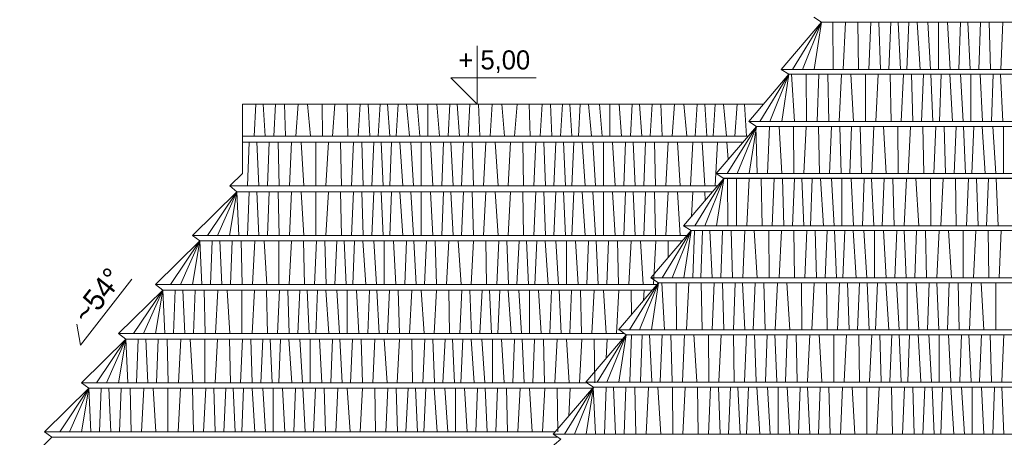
# Model space of a CAD drawing. Header units: centimetres. Extents: x 148485 to 162129, y -6573 to -2118.
# Tile 95 of 167: x 152108 to 152573, y -5880 to -5683. Entities that reach past the tile are written whole.
import ezdxf
from ezdxf.enums import TextEntityAlignment as Align

# ---------------------------------------------------------------- set-up
doc = ezdxf.new("R2010")
doc.units = ezdxf.units.CM
doc.header["$LTSCALE"] = 0.1
for name, color, linetype, lineweight in [('A_Opisy', 7, 'Continuous', 18), ('ELEWACJE - dach podziały', 34, 'Continuous', 15), ('ELEWACJE - hacz dachówki', 251, 'Continuous', 9)]:
    doc.layers.add(name, color=color, linetype=linetype, lineweight=lineweight)
doc.layers.add('A_wymiary_zewn', color=4, linetype='Continuous')
doc.layers.add('ozn_graficzne_PROKON', color=5, linetype='Continuous')
doc.styles.add('CG', font='FL Pismo Techniczne.ttf')
doc.styles.add('TECH', font='flptechn.ttf')

msp = doc.modelspace()

# ---------------------------------------------------------------- linework, layer by layer
at = {"layer": 'A_Opisy'}
msp.add_lwpolyline([(152324.004, -5695.02), (152324.004, -5722.52), (152311.504, -5710.02), (152351.78, -5710.02)], dxfattribs=at)
at = {"layer": 'A_wymiary_zewn'}
msp.add_lwpolyline([(152834.683, -5757.603), (152440.364, -5757.603)], dxfattribs=at)
at = {"layer": 'ELEWACJE - dach podziały'}
for points in [[(152482.844, -5681.498), (152486.467, -5683.823), (152467.476, -5706.091), (152471.1, -5708.417), (152452.109, -5730.685), (152455.732, -5733.01), (152436.741, -5755.278), (152440.364, -5757.603), (152421.373, -5779.872), (152424.997, -5782.197), (152406.006, -5804.465), (152409.629, -5806.79), (152390.796, -5828.843), (152394.261, -5831.384), (152375.27, -5853.652), (152378.894, -5855.977), (152359.903, -5878.245), (152363.526, -5880.57), (152354.456, -5888.06), (152920.592, -5888.06)], [(152467.476, -5706.091), (152807.572, -5706.091)], [(152459.072, -5722.52), (152213.274, -5722.52), (152213.274, -5755.206), (152207.305, -5761.081), (152210.536, -5763.915), (152189.642, -5784.481), (152193.083, -5787.075), (152172.188, -5807.641), (152175.629, -5810.235), (152154.735, -5830.801), (152158.176, -5833.395), (152137.282, -5853.962), (152140.723, -5856.555), (152119.829, -5877.122), (152123.27, -5879.715), (152102.376, -5900.282), (152105.817, -5902.875), (152085.658, -5922.361), (152392.253, -5922.361)], [(152452.109, -5730.685), (152822.939, -5730.685)], [(152213.274, -5737.681), (152451.748, -5737.681)], [(152436.741, -5755.278), (152838.307, -5755.278)], [(152207.305, -5761.081), (152437.398, -5761.081)], [(152421.373, -5779.872), (152853.675, -5779.872)], [(152189.642, -5784.481), (152423.048, -5784.481)], [(152406.006, -5804.465), (152869.042, -5804.465)], [(152172.188, -5807.641), (152408.902, -5807.641)], [(152390.638, -5829.058), (152884.41, -5829.058)], [(152154.735, -5830.801), (152393.467, -5830.801)], [(152375.27, -5853.652), (152899.777, -5853.652)], [(152137.282, -5853.962), (152375.753, -5853.962)], [(152119.829, -5877.122), (152360.861, -5877.122)], [(152359.903, -5878.245), (152915.145, -5878.245)]]:
    msp.add_lwpolyline(points, dxfattribs=at)
at = {"layer": 'ELEWACJE - hacz dachówki'}
for p, q in [((152491.827, -5683.823), (152491.913, -5706.091)), ((152497.799, -5683.823), (152496.684, -5706.091)), ((152503.583, -5683.823), (152503.95, -5706.091)), ((152508.76, -5706.091), (152509.723, -5683.823)), ((152514.246, -5706.091), (152513.566, -5683.823)), ((152518.278, -5706.091), (152519.242, -5683.823)), ((152523.69, -5706.091), (152522.727, -5683.823)), ((152526.75, -5706.091), (152527.624, -5683.823)), ((152532.969, -5706.091), (152531.586, -5683.823)), ((152537.95, -5706.091), (152536.639, -5683.823)), ((152541.635, -5706.091), (152541.635, -5683.823)), ((152547.113, -5706.091), (152545.948, -5683.823)), ((152551.291, -5706.091), (152552.092, -5683.823)), ((152556.614, -5706.091), (152555.595, -5683.823)), ((152561.492, -5683.823), (152560.665, -5706.091)), ((152565.658, -5683.823), (152566.208, -5706.091)), ((152572.095, -5683.823), (152571.067, -5706.091)), ((152472.366, -5708.417), (152473.711, -5730.685)), ((152479.273, -5708.417), (152479.359, -5730.685)), ((152485.246, -5708.417), (152484.42, -5730.685)), ((152489.413, -5708.417), (152489.963, -5730.685)), ((152495.849, -5708.417), (152494.821, -5730.685)), ((152500.287, -5708.417), (152501.632, -5730.685)), ((152507.194, -5708.417), (152507.28, -5730.685)), ((152513.167, -5708.417), (152512.052, -5730.685)), ((152518.951, -5708.417), (152519.317, -5730.685)), ((152524.127, -5730.685), (152525.09, -5708.417)), ((152529.613, -5730.685), (152528.934, -5708.417)), ((152533.646, -5730.685), (152534.609, -5708.417)), ((152539.058, -5730.685), (152538.095, -5708.417)), ((152542.118, -5730.685), (152542.991, -5708.417)), ((152548.336, -5730.685), (152546.953, -5708.417)), ((152553.317, -5730.685), (152552.007, -5708.417)), ((152557.003, -5730.685), (152557.003, -5708.417)), ((152562.48, -5730.685), (152561.316, -5708.417)), ((152566.659, -5730.685), (152567.46, -5708.417)), ((152571.982, -5730.685), (152570.963, -5708.417)), ((152218.722, -5737.681), (152219.523, -5722.52)), ((152224.045, -5737.681), (152223.026, -5722.52)), ((152228.922, -5722.52), (152228.096, -5737.681)), ((152233.089, -5722.52), (152233.639, -5737.681)), ((152239.525, -5722.52), (152238.498, -5737.681)), ((152243.964, -5722.52), (152245.308, -5737.681)), ((152250.871, -5722.52), (152250.957, -5737.681)), ((152256.843, -5722.52), (152255.728, -5737.681)), ((152262.627, -5722.52), (152262.994, -5737.681)), ((152267.804, -5737.681), (152268.767, -5722.52)), ((152273.29, -5737.681), (152272.61, -5722.52)), ((152277.322, -5737.681), (152278.286, -5722.52)), ((152282.734, -5737.681), (152281.771, -5722.52)), ((152285.794, -5737.681), (152286.668, -5722.52)), ((152292.013, -5737.681), (152290.63, -5722.52)), ((152296.994, -5737.681), (152295.683, -5722.52)), ((152300.679, -5737.681), (152300.679, -5722.52)), ((152306.157, -5737.681), (152304.992, -5722.52)), ((152310.336, -5737.681), (152311.136, -5722.52)), ((152315.658, -5737.681), (152314.639, -5722.52)), ((152320.536, -5722.52), (152319.709, -5737.681)), ((152324.702, -5722.52), (152325.253, -5737.681)), ((152331.139, -5722.52), (152330.111, -5737.681)), ((152335.577, -5722.52), (152336.922, -5737.681)), ((152342.808, -5722.52), (152341.693, -5737.681)), ((152348.592, -5722.52), (152348.959, -5737.681)), ((152353.769, -5737.681), (152354.732, -5722.52)), ((152359.255, -5737.681), (152358.575, -5722.52)), ((152363.287, -5737.681), (152364.251, -5722.52)), ((152368.699, -5737.681), (152367.736, -5722.52)), ((152371.759, -5737.681), (152372.633, -5722.52)), ((152377.978, -5737.681), (152376.595, -5722.52)), ((152382.959, -5737.681), (152381.648, -5722.52)), ((152386.644, -5737.681), (152386.644, -5722.52)), ((152392.122, -5737.681), (152390.957, -5722.52)), ((152396.301, -5737.681), (152397.101, -5722.52)), ((152401.623, -5737.681), (152400.604, -5722.52)), ((152406.501, -5722.52), (152405.674, -5737.681)), ((152410.667, -5722.52), (152411.218, -5737.681)), ((152417.104, -5722.52), (152416.076, -5737.681)), ((152421.542, -5722.52), (152422.887, -5737.681)), ((152426.92, -5737.681), (152427.883, -5722.52)), ((152432.331, -5737.681), (152431.368, -5722.52)), ((152435.391, -5737.681), (152436.265, -5722.52)), ((152441.61, -5737.681), (152440.227, -5722.52)), ((152445.643, -5737.681), (152446.606, -5722.52)), ((152451.054, -5737.681), (152450.092, -5722.52)), ((152455.554, -5733.01), (152456.104, -5755.278)), ((152461.99, -5733.01), (152460.963, -5755.278)), ((152466.429, -5733.01), (152467.773, -5755.278)), ((152473.335, -5733.01), (152473.422, -5755.278)), ((152479.308, -5733.01), (152478.193, -5755.278)), ((152485.092, -5733.01), (152485.459, -5755.278)), ((152490.269, -5755.278), (152491.232, -5733.01)), ((152495.755, -5755.278), (152495.075, -5733.01)), ((152500.614, -5733.01), (152499.787, -5755.278)), ((152504.78, -5733.01), (152505.33, -5755.278)), ((152511.217, -5733.01), (152510.189, -5755.278)), ((152515.655, -5733.01), (152517, -5755.278)), ((152522.562, -5733.01), (152522.648, -5755.278)), ((152528.535, -5733.01), (152527.42, -5755.278)), ((152534.318, -5733.01), (152534.685, -5755.278)), ((152539.495, -5755.278), (152540.458, -5733.01)), ((152544.981, -5755.278), (152544.301, -5733.01)), ((152549.014, -5755.278), (152549.977, -5733.01)), ((152554.425, -5755.278), (152553.463, -5733.01)), ((152557.485, -5755.278), (152558.359, -5733.01)), ((152563.704, -5755.278), (152562.321, -5733.01)), ((152568.685, -5755.278), (152567.374, -5733.01)), ((152572.37, -5755.278), (152572.37, -5733.01)), ((152215.667, -5761.081), (152216.468, -5740.514)), ((152220.99, -5761.081), (152219.971, -5740.514)), ((152225.867, -5740.514), (152225.041, -5761.081)), ((152230.034, -5740.514), (152230.584, -5761.081)), ((152236.471, -5740.514), (152235.443, -5761.081)), ((152240.909, -5740.514), (152242.253, -5761.081)), ((152247.816, -5740.514), (152247.902, -5761.081)), ((152253.788, -5740.514), (152252.673, -5761.081)), ((152259.572, -5740.514), (152259.939, -5761.081)), ((152264.749, -5761.081), (152265.712, -5740.514)), ((152270.235, -5761.081), (152269.555, -5740.514)), ((152274.267, -5761.081), (152275.231, -5740.514)), ((152279.679, -5761.081), (152278.716, -5740.514)), ((152282.739, -5761.081), (152283.613, -5740.514)), ((152288.958, -5761.081), (152287.575, -5740.514)), ((152293.939, -5761.081), (152292.628, -5740.514)), ((152297.624, -5761.081), (152297.624, -5740.514)), ((152303.102, -5761.081), (152301.937, -5740.514)), ((152307.281, -5761.081), (152308.081, -5740.514)), ((152312.603, -5761.081), (152311.584, -5740.514)), ((152317.481, -5740.514), (152316.654, -5761.081)), ((152321.647, -5740.514), (152322.198, -5761.081)), ((152328.084, -5740.514), (152327.056, -5761.081)), ((152332.522, -5740.514), (152333.867, -5761.081)), ((152339.753, -5740.514), (152338.638, -5761.081)), ((152345.537, -5740.514), (152345.904, -5761.081)), ((152350.714, -5761.081), (152351.677, -5740.514)), ((152356.2, -5761.081), (152355.52, -5740.514)), ((152360.233, -5761.081), (152361.196, -5740.514)), ((152365.644, -5761.081), (152364.681, -5740.514)), ((152368.704, -5761.081), (152369.578, -5740.514)), ((152374.923, -5761.081), (152373.54, -5740.514)), ((152379.904, -5761.081), (152378.593, -5740.514)), ((152383.589, -5761.081), (152383.589, -5740.514)), ((152389.067, -5761.081), (152387.902, -5740.514)), ((152393.246, -5761.081), (152394.046, -5740.514)), ((152398.568, -5761.081), (152397.549, -5740.514)), ((152403.446, -5740.514), (152402.62, -5761.081)), ((152407.612, -5740.514), (152408.163, -5761.081)), ((152414.049, -5740.514), (152413.021, -5761.081)), ((152418.487, -5740.514), (152419.832, -5761.081)), ((152425.718, -5740.514), (152424.691, -5761.081)), ((152430.156, -5740.514), (152431.501, -5761.081)), ((152437.387, -5740.514), (152436.36, -5761.081)), ((152441.826, -5740.514), (152442.36, -5748.689)), ((152442.156, -5757.603), (152442.242, -5779.872)), ((152446.316, -5757.603), (152446.402, -5779.872)), ((152452.289, -5757.603), (152451.174, -5779.872)), ((152458.073, -5757.603), (152458.439, -5779.872)), ((152463.249, -5779.872), (152464.212, -5757.603)), ((152468.735, -5779.872), (152468.056, -5757.603)), ((152472.768, -5779.872), (152473.731, -5757.603)), ((152478.18, -5779.872), (152477.217, -5757.603)), ((152481.24, -5779.872), (152482.113, -5757.603)), ((152487.459, -5779.872), (152486.075, -5757.603)), ((152492.439, -5779.872), (152491.129, -5757.603)), ((152496.125, -5779.872), (152496.125, -5757.603)), ((152501.602, -5779.872), (152500.438, -5757.603)), ((152505.781, -5779.872), (152506.582, -5757.603)), ((152511.104, -5779.872), (152510.085, -5757.603)), ((152515.981, -5757.603), (152515.155, -5779.872)), ((152520.148, -5757.603), (152520.698, -5779.872)), ((152526.584, -5757.603), (152525.557, -5779.872)), ((152531.023, -5757.603), (152532.367, -5779.872)), ((152537.929, -5757.603), (152538.016, -5779.872)), ((152543.902, -5757.603), (152542.787, -5779.872)), ((152549.686, -5757.603), (152550.053, -5779.872)), ((152554.863, -5779.872), (152555.826, -5757.603)), ((152560.349, -5779.872), (152559.669, -5757.603)), ((152564.381, -5779.872), (152565.344, -5757.603)), ((152569.793, -5779.872), (152568.83, -5757.603)), ((152211.488, -5784.481), (152210.536, -5763.915)), ((152215.667, -5784.481), (152216.468, -5763.915)), ((152220.99, -5784.481), (152219.971, -5763.915)), ((152225.867, -5763.915), (152225.041, -5784.481)), ((152230.034, -5763.915), (152230.584, -5784.481)), ((152236.471, -5763.915), (152235.443, -5784.481)), ((152240.909, -5763.915), (152242.253, -5784.481)), ((152247.816, -5763.915), (152247.902, -5784.481)), ((152253.788, -5763.915), (152252.673, -5784.481)), ((152259.572, -5763.915), (152259.939, -5784.481)), ((152264.749, -5784.481), (152265.712, -5763.915)), ((152270.235, -5784.481), (152269.555, -5763.915)), ((152274.267, -5784.481), (152275.231, -5763.915)), ((152279.679, -5784.481), (152278.716, -5763.915)), ((152282.739, -5784.481), (152283.613, -5763.915)), ((152288.958, -5784.481), (152287.575, -5763.915)), ((152293.939, -5784.481), (152292.628, -5763.915)), ((152297.624, -5784.481), (152297.624, -5763.915)), ((152303.102, -5784.481), (152301.937, -5763.915)), ((152307.281, -5784.481), (152308.081, -5763.915)), ((152312.603, -5784.481), (152311.584, -5763.915)), ((152317.481, -5763.915), (152316.654, -5784.481)), ((152321.647, -5763.915), (152322.198, -5784.481)), ((152328.084, -5763.915), (152327.056, -5784.481)), ((152332.522, -5763.915), (152333.867, -5784.481)), ((152339.753, -5763.915), (152338.638, -5784.481)), ((152345.537, -5763.915), (152345.904, -5784.481)), ((152350.714, -5784.481), (152351.677, -5763.915)), ((152356.2, -5784.481), (152355.52, -5763.915)), ((152360.233, -5784.481), (152361.196, -5763.915)), ((152365.644, -5784.481), (152364.681, -5763.915)), ((152368.704, -5784.481), (152369.578, -5763.915)), ((152374.923, -5784.481), (152373.54, -5763.915)), ((152379.904, -5784.481), (152378.593, -5763.915)), ((152383.589, -5784.481), (152383.589, -5763.915)), ((152389.067, -5784.481), (152387.902, -5763.915)), ((152393.246, -5784.481), (152394.046, -5763.915)), ((152398.568, -5784.481), (152397.549, -5763.915)), ((152403.446, -5763.915), (152402.62, -5784.481)), ((152407.612, -5763.915), (152408.163, -5784.481)), ((152414.049, -5763.915), (152413.021, -5784.481)), ((152418.487, -5763.915), (152419.832, -5784.481)), ((152425.718, -5763.915), (152425.09, -5775.514)), ((152431.502, -5763.915), (152431.574, -5767.911)), ((152424.736, -5782.03), (152424.604, -5784.481)), ((152425.82, -5804.465), (152426.62, -5782.197)), ((152429.535, -5804.465), (152430.336, -5782.197)), ((152434.858, -5804.465), (152433.839, -5782.197)), ((152439.736, -5782.197), (152438.909, -5804.465)), ((152443.902, -5782.197), (152444.452, -5804.465)), ((152450.339, -5782.197), (152449.311, -5804.465)), ((152454.777, -5782.197), (152456.122, -5804.465)), ((152461.684, -5782.197), (152461.77, -5804.465)), ((152467.657, -5782.197), (152466.542, -5804.465)), ((152473.44, -5782.197), (152473.807, -5804.465)), ((152478.617, -5804.465), (152479.58, -5782.197)), ((152484.103, -5804.465), (152483.423, -5782.197)), ((152488.136, -5804.465), (152489.099, -5782.197)), ((152493.547, -5804.465), (152492.585, -5782.197)), ((152496.607, -5804.465), (152497.481, -5782.197)), ((152502.826, -5804.465), (152501.443, -5782.197)), ((152507.807, -5804.465), (152506.496, -5782.197)), ((152511.492, -5804.465), (152511.492, -5782.197)), ((152516.97, -5804.465), (152515.805, -5782.197)), ((152521.149, -5804.465), (152521.95, -5782.197)), ((152526.472, -5804.465), (152525.452, -5782.197)), ((152531.349, -5782.197), (152530.523, -5804.465)), ((152535.516, -5782.197), (152536.066, -5804.465)), ((152541.952, -5782.197), (152540.924, -5804.465)), ((152546.39, -5782.197), (152547.735, -5804.465)), ((152553.297, -5782.197), (152553.383, -5804.465)), ((152559.27, -5782.197), (152558.155, -5804.465)), ((152565.054, -5782.197), (152565.42, -5804.465)), ((152570.23, -5804.465), (152571.193, -5782.197)), ((152194.035, -5807.641), (152193.083, -5787.075)), ((152198.214, -5807.641), (152199.015, -5787.075)), ((152203.537, -5807.641), (152202.518, -5787.075)), ((152208.414, -5787.075), (152207.588, -5807.641)), ((152212.581, -5787.075), (152213.131, -5807.641)), ((152219.017, -5787.075), (152217.99, -5807.641)), ((152223.456, -5787.075), (152224.8, -5807.641)), ((152230.362, -5787.075), (152230.449, -5807.641)), ((152236.335, -5787.075), (152235.22, -5807.641)), ((152242.119, -5787.075), (152242.486, -5807.641)), ((152247.296, -5807.641), (152248.259, -5787.075)), ((152252.782, -5807.641), (152252.102, -5787.075)), ((152256.814, -5807.641), (152257.777, -5787.075)), ((152262.226, -5807.641), (152261.263, -5787.075)), ((152265.286, -5807.641), (152266.16, -5787.075)), ((152271.505, -5807.641), (152270.122, -5787.075)), ((152276.485, -5807.641), (152275.175, -5787.075)), ((152280.171, -5807.641), (152280.171, -5787.075)), ((152285.648, -5807.641), (152284.484, -5787.075)), ((152289.827, -5807.641), (152290.628, -5787.075)), ((152295.15, -5807.641), (152294.131, -5787.075)), ((152300.027, -5787.075), (152299.201, -5807.641)), ((152304.194, -5787.075), (152304.744, -5807.641)), ((152310.631, -5787.075), (152309.603, -5807.641)), ((152315.069, -5787.075), (152316.414, -5807.641)), ((152322.3, -5787.075), (152321.185, -5807.641)), ((152328.084, -5787.075), (152328.451, -5807.641)), ((152333.261, -5807.641), (152334.224, -5787.075)), ((152338.747, -5807.641), (152338.067, -5787.075)), ((152342.779, -5807.641), (152343.743, -5787.075)), ((152348.191, -5807.641), (152347.228, -5787.075)), ((152351.251, -5807.641), (152352.125, -5787.075)), ((152357.47, -5807.641), (152356.087, -5787.075)), ((152362.451, -5807.641), (152361.14, -5787.075)), ((152366.136, -5807.641), (152366.136, -5787.075)), ((152371.614, -5807.641), (152370.449, -5787.075)), ((152375.792, -5807.641), (152376.593, -5787.075)), ((152381.115, -5807.641), (152380.096, -5787.075)), ((152385.993, -5787.075), (152385.166, -5807.641)), ((152390.159, -5787.075), (152390.709, -5807.641)), ((152396.596, -5787.075), (152395.568, -5807.641)), ((152401.034, -5787.075), (152402.379, -5807.641)), ((152408.265, -5787.075), (152407.15, -5807.641)), ((152414.049, -5787.075), (152414.188, -5794.87)), ((152420.151, -5787.878), (152420.189, -5787.075)), ((152411.065, -5806.79), (152412.41, -5829.058)), ((152417.972, -5806.79), (152418.058, -5829.058)), ((152423.944, -5806.79), (152422.83, -5829.058)), ((152429.728, -5806.79), (152430.095, -5829.058)), ((152434.905, -5829.058), (152435.868, -5806.79)), ((152440.391, -5829.058), (152439.711, -5806.79)), ((152444.903, -5829.058), (152445.704, -5806.79)), ((152450.226, -5829.058), (152449.207, -5806.79)), ((152455.103, -5806.79), (152454.277, -5829.058)), ((152459.27, -5806.79), (152459.82, -5829.058)), ((152465.706, -5806.79), (152464.679, -5829.058)), ((152470.145, -5806.79), (152471.489, -5829.058)), ((152477.051, -5806.79), (152477.138, -5829.058)), ((152483.024, -5806.79), (152481.909, -5829.058)), ((152488.808, -5806.79), (152489.175, -5829.058)), ((152493.985, -5829.058), (152494.948, -5806.79)), ((152499.471, -5829.058), (152498.791, -5806.79)), ((152503.503, -5829.058), (152504.466, -5806.79)), ((152508.915, -5829.058), (152507.952, -5806.79)), ((152511.975, -5829.058), (152512.849, -5806.79)), ((152518.194, -5829.058), (152516.811, -5806.79)), ((152523.175, -5829.058), (152521.864, -5806.79)), ((152526.86, -5829.058), (152526.86, -5806.79)), ((152532.337, -5829.058), (152531.173, -5806.79)), ((152536.516, -5829.058), (152537.317, -5806.79)), ((152541.839, -5829.058), (152540.82, -5806.79)), ((152546.717, -5806.79), (152545.89, -5829.058)), ((152550.883, -5806.79), (152551.433, -5829.058)), ((152557.32, -5806.79), (152556.292, -5829.058)), ((152561.758, -5806.79), (152563.103, -5829.058)), ((152568.665, -5806.79), (152568.751, -5829.058)), ((152176.582, -5830.801), (152175.629, -5810.235)), ((152180.761, -5830.801), (152181.562, -5810.235)), ((152186.084, -5830.801), (152185.065, -5810.235)), ((152190.961, -5810.235), (152190.135, -5830.801)), ((152195.128, -5810.235), (152195.678, -5830.801)), ((152201.564, -5810.235), (152200.537, -5830.801)), ((152206.002, -5810.235), (152207.347, -5830.801)), ((152212.909, -5810.235), (152212.995, -5830.801)), ((152218.882, -5810.235), (152217.767, -5830.801)), ((152224.666, -5810.235), (152225.032, -5830.801)), ((152229.842, -5830.801), (152230.805, -5810.235)), ((152235.328, -5830.801), (152234.649, -5810.235)), ((152239.361, -5830.801), (152240.324, -5810.235)), ((152244.773, -5830.801), (152243.81, -5810.235)), ((152247.833, -5830.801), (152248.706, -5810.235)), ((152254.052, -5830.801), (152252.669, -5810.235)), ((152259.032, -5830.801), (152257.722, -5810.235)), ((152262.718, -5830.801), (152262.718, -5810.235)), ((152268.195, -5830.801), (152267.031, -5810.235)), ((152272.374, -5830.801), (152273.175, -5810.235)), ((152277.697, -5830.801), (152276.678, -5810.235)), ((152282.574, -5810.235), (152281.748, -5830.801)), ((152286.741, -5810.235), (152287.291, -5830.801)), ((152293.178, -5810.235), (152292.15, -5830.801)), ((152297.616, -5810.235), (152298.96, -5830.801)), ((152304.847, -5810.235), (152303.732, -5830.801)), ((152310.631, -5810.235), (152310.998, -5830.801)), ((152315.807, -5830.801), (152316.771, -5810.235)), ((152321.294, -5830.801), (152320.614, -5810.235)), ((152325.326, -5830.801), (152326.289, -5810.235)), ((152330.738, -5830.801), (152329.775, -5810.235)), ((152333.798, -5830.801), (152334.671, -5810.235)), ((152340.017, -5830.801), (152338.634, -5810.235)), ((152344.997, -5830.801), (152343.687, -5810.235)), ((152348.683, -5830.801), (152348.683, -5810.235)), ((152354.16, -5830.801), (152352.996, -5810.235)), ((152358.339, -5830.801), (152359.14, -5810.235)), ((152363.662, -5830.801), (152362.643, -5810.235)), ((152368.539, -5810.235), (152367.713, -5830.801)), ((152372.706, -5810.235), (152373.256, -5830.801)), ((152379.143, -5810.235), (152378.115, -5830.801)), ((152383.581, -5810.235), (152384.926, -5830.801)), ((152390.812, -5810.235), (152389.697, -5830.801)), ((152396.596, -5810.235), (152396.802, -5821.81)), ((152402.506, -5815.13), (152402.736, -5810.235)), ((152159.129, -5853.962), (152158.176, -5833.395)), ((152163.308, -5853.962), (152164.109, -5833.395)), ((152168.631, -5853.962), (152167.611, -5833.395)), ((152173.508, -5833.395), (152172.682, -5853.962)), ((152177.675, -5833.395), (152178.225, -5853.962)), ((152184.111, -5833.395), (152183.083, -5853.962)), ((152188.549, -5833.395), (152189.894, -5853.962)), ((152195.456, -5833.395), (152195.542, -5853.962)), ((152201.429, -5833.395), (152200.314, -5853.962)), ((152207.213, -5833.395), (152207.579, -5853.962)), ((152212.389, -5853.962), (152213.352, -5833.395)), ((152217.875, -5853.962), (152217.196, -5833.395)), ((152221.908, -5853.962), (152222.871, -5833.395)), ((152227.32, -5853.962), (152226.357, -5833.395)), ((152230.38, -5853.962), (152231.253, -5833.395)), ((152236.598, -5853.962), (152235.215, -5833.395)), ((152241.579, -5853.962), (152240.269, -5833.395)), ((152245.265, -5853.962), (152245.265, -5833.395)), ((152250.742, -5853.962), (152249.578, -5833.395)), ((152254.921, -5853.962), (152255.722, -5833.395)), ((152260.244, -5853.962), (152259.225, -5833.395)), ((152265.121, -5833.395), (152264.295, -5853.962)), ((152269.288, -5833.395), (152269.838, -5853.962)), ((152275.724, -5833.395), (152274.697, -5853.962)), ((152280.163, -5833.395), (152281.507, -5853.962)), ((152287.394, -5833.395), (152286.279, -5853.962)), ((152293.178, -5833.395), (152293.544, -5853.962)), ((152298.354, -5853.962), (152299.317, -5833.395)), ((152303.84, -5853.962), (152303.161, -5833.395)), ((152307.873, -5853.962), (152308.836, -5833.395)), ((152313.285, -5853.962), (152312.322, -5833.395)), ((152316.345, -5853.962), (152317.218, -5833.395)), ((152322.564, -5853.962), (152321.18, -5833.395)), ((152327.544, -5853.962), (152326.234, -5833.395)), ((152331.23, -5853.962), (152331.23, -5833.395)), ((152336.707, -5853.962), (152335.543, -5833.395)), ((152340.886, -5853.962), (152341.687, -5833.395)), ((152346.209, -5853.962), (152345.19, -5833.395)), ((152351.086, -5833.395), (152350.26, -5853.962)), ((152355.253, -5833.395), (152355.803, -5853.962)), ((152361.689, -5833.395), (152360.662, -5853.962)), ((152366.128, -5833.395), (152367.472, -5853.962)), ((152373.359, -5833.395), (152372.244, -5853.962)), ((152379.143, -5833.395), (152379.509, -5853.962)), ((152384.86, -5842.407), (152385.282, -5833.395)), ((152396.086, -5853.436), (152396.887, -5831.168)), ((152401.033, -5853.436), (152401.834, -5831.168)), ((152406.356, -5853.436), (152405.337, -5831.168)), ((152411.233, -5831.168), (152410.407, -5853.436)), ((152415.4, -5831.168), (152415.95, -5853.436)), ((152421.836, -5831.168), (152420.809, -5853.436)), ((152426.275, -5831.168), (152427.619, -5853.436)), ((152433.181, -5831.168), (152433.267, -5853.436)), ((152439.154, -5831.168), (152438.039, -5853.436)), ((152444.938, -5831.168), (152445.305, -5853.436)), ((152450.114, -5853.436), (152451.078, -5831.168)), ((152455.601, -5853.436), (152454.921, -5831.168)), ((152460.113, -5853.436), (152460.913, -5831.168)), ((152465.436, -5853.436), (152464.416, -5831.168)), ((152470.313, -5831.168), (152469.487, -5853.436)), ((152474.479, -5831.168), (152475.03, -5853.436)), ((152480.916, -5831.168), (152479.888, -5853.436)), ((152485.354, -5831.168), (152486.699, -5853.436)), ((152492.261, -5831.168), (152492.347, -5853.436)), ((152498.234, -5831.168), (152497.119, -5853.436)), ((152504.018, -5831.168), (152504.384, -5853.436)), ((152509.194, -5853.436), (152510.157, -5831.168)), ((152514.68, -5853.436), (152514, -5831.168)), ((152518.713, -5853.436), (152519.676, -5831.168)), ((152524.125, -5853.436), (152523.162, -5831.168)), ((152527.185, -5853.436), (152528.058, -5831.168)), ((152533.403, -5853.436), (152532.02, -5831.168)), ((152538.384, -5853.436), (152537.074, -5831.168)), ((152542.07, -5853.436), (152542.07, -5831.168)), ((152547.547, -5853.436), (152546.382, -5831.168)), ((152551.726, -5853.436), (152552.527, -5831.168)), ((152557.049, -5853.436), (152556.03, -5831.168)), ((152561.926, -5831.168), (152561.1, -5853.436)), ((152566.093, -5831.168), (152566.643, -5853.436)), ((152572.529, -5831.168), (152571.502, -5853.436)), ((152141.676, -5877.122), (152140.723, -5856.555)), ((152145.855, -5877.122), (152146.655, -5856.555)), ((152151.177, -5877.122), (152150.158, -5856.555)), ((152156.055, -5856.555), (152155.229, -5877.122)), ((152160.221, -5856.555), (152160.772, -5877.122)), ((152166.658, -5856.555), (152165.63, -5877.122)), ((152171.096, -5856.555), (152172.441, -5877.122)), ((152178.003, -5856.555), (152178.089, -5877.122)), ((152183.976, -5856.555), (152182.861, -5877.122)), ((152189.76, -5856.555), (152190.126, -5877.122)), ((152194.936, -5877.122), (152195.899, -5856.555)), ((152200.422, -5877.122), (152199.742, -5856.555)), ((152204.455, -5877.122), (152205.418, -5856.555)), ((152209.867, -5877.122), (152208.904, -5856.555)), ((152212.927, -5877.122), (152213.8, -5856.555)), ((152219.145, -5877.122), (152217.762, -5856.555)), ((152224.126, -5877.122), (152222.815, -5856.555)), ((152227.812, -5877.122), (152227.812, -5856.555)), ((152233.289, -5877.122), (152232.124, -5856.555)), ((152237.468, -5877.122), (152238.269, -5856.555)), ((152242.791, -5877.122), (152241.772, -5856.555)), ((152247.668, -5856.555), (152246.842, -5877.122)), ((152251.835, -5856.555), (152252.385, -5877.122)), ((152258.271, -5856.555), (152257.244, -5877.122)), ((152262.709, -5856.555), (152264.054, -5877.122)), ((152269.941, -5856.555), (152268.826, -5877.122)), ((152275.725, -5856.555), (152276.091, -5877.122)), ((152280.901, -5877.122), (152281.864, -5856.555)), ((152286.387, -5877.122), (152285.707, -5856.555)), ((152290.42, -5877.122), (152291.383, -5856.555)), ((152295.832, -5877.122), (152294.869, -5856.555)), ((152298.892, -5877.122), (152299.765, -5856.555)), ((152305.11, -5877.122), (152303.727, -5856.555)), ((152310.091, -5877.122), (152308.781, -5856.555)), ((152313.777, -5877.122), (152313.777, -5856.555)), ((152319.254, -5877.122), (152318.089, -5856.555)), ((152323.433, -5877.122), (152324.234, -5856.555)), ((152328.756, -5877.122), (152327.737, -5856.555)), ((152333.633, -5856.555), (152332.807, -5877.122)), ((152337.8, -5856.555), (152338.35, -5877.122)), ((152344.236, -5856.555), (152343.209, -5877.122)), ((152348.675, -5856.555), (152350.019, -5877.122)), ((152355.906, -5856.555), (152354.791, -5877.122)), ((152361.69, -5856.555), (152362.056, -5877.122)), ((152367.215, -5869.671), (152367.829, -5856.555)), ((152379.846, -5878.245), (152378.682, -5855.977)), ((152384.025, -5878.245), (152384.826, -5855.977)), ((152389.348, -5878.245), (152388.329, -5855.977)), ((152394.225, -5855.977), (152393.399, -5878.245)), ((152398.392, -5855.977), (152398.942, -5878.245)), ((152404.828, -5855.977), (152403.801, -5878.245)), ((152409.267, -5855.977), (152410.611, -5878.245)), ((152416.174, -5855.977), (152416.26, -5878.245)), ((152422.146, -5855.977), (152421.031, -5878.245)), ((152427.93, -5855.977), (152428.297, -5878.245)), ((152433.107, -5878.245), (152434.07, -5855.977)), ((152438.593, -5878.245), (152437.913, -5855.977)), ((152442.625, -5878.245), (152443.588, -5855.977)), ((152448.037, -5878.245), (152447.074, -5855.977)), ((152451.097, -5878.245), (152451.971, -5855.977)), ((152457.316, -5878.245), (152455.933, -5855.977)), ((152462.297, -5878.245), (152460.986, -5855.977)), ((152465.982, -5878.245), (152465.982, -5855.977)), ((152471.459, -5878.245), (152470.295, -5855.977)), ((152475.638, -5878.245), (152476.439, -5855.977)), ((152480.961, -5878.245), (152479.942, -5855.977)), ((152485.839, -5855.977), (152485.012, -5878.245)), ((152490.005, -5855.977), (152490.555, -5878.245)), ((152496.442, -5855.977), (152495.414, -5878.245)), ((152500.88, -5855.977), (152502.225, -5878.245)), ((152507.787, -5855.977), (152507.873, -5878.245)), ((152513.76, -5855.977), (152512.645, -5878.245)), ((152519.543, -5855.977), (152519.91, -5878.245)), ((152524.72, -5878.245), (152525.683, -5855.977)), ((152530.206, -5878.245), (152529.526, -5855.977)), ((152534.239, -5878.245), (152535.202, -5855.977)), ((152539.65, -5878.245), (152538.688, -5855.977)), ((152542.71, -5878.245), (152543.584, -5855.977)), ((152548.929, -5878.245), (152547.546, -5855.977)), ((152553.91, -5878.245), (152552.599, -5855.977)), ((152557.595, -5878.245), (152557.595, -5855.977)), ((152563.073, -5878.245), (152561.908, -5855.977)), ((152567.252, -5878.245), (152568.053, -5855.977)), ((152572.575, -5878.245), (152571.555, -5855.977))]:
    msp.add_line(p, q, dxfattribs=at)
for points in [[(152472.753, -5706.091), (152486.467, -5683.823)], [(152486.467, -5683.823), (152477.467, -5706.091)], [(152483.049, -5706.091), (152486.467, -5683.823)], [(152486.467, -5683.823), (152788.581, -5683.823)], [(152457.386, -5730.685), (152471.1, -5708.417)], [(152471.1, -5708.417), (152462.1, -5730.685)], [(152467.682, -5730.685), (152471.1, -5708.417)], [(152471.1, -5708.417), (152803.948, -5708.417)], [(152442.018, -5755.278), (152455.732, -5733.01)], [(152455.732, -5733.01), (152446.732, -5755.278)], [(152452.314, -5755.278), (152455.732, -5733.01)], [(152455.732, -5733.01), (152819.316, -5733.01)], [(152449.372, -5740.514), (152213.274, -5740.514)], [(152426.65, -5779.872), (152440.364, -5757.603)], [(152440.364, -5757.603), (152431.364, -5779.872)], [(152436.946, -5779.872), (152440.364, -5757.603)], [(152834.683, -5757.603), (152440.364, -5757.603)], [(152196.822, -5784.481), (152210.536, -5763.915)], [(152210.536, -5763.915), (152201.536, -5784.481)], [(152207.118, -5784.481), (152210.536, -5763.915)], [(152435.022, -5763.915), (152210.536, -5763.915)], [(152411.283, -5804.465), (152424.997, -5782.197)], [(152424.997, -5782.197), (152415.997, -5804.465)], [(152421.579, -5804.465), (152424.997, -5782.197)], [(152424.997, -5782.197), (152850.051, -5782.197)], [(152179.369, -5807.641), (152193.083, -5787.075)], [(152193.083, -5787.075), (152184.083, -5807.641)], [(152189.665, -5807.641), (152193.083, -5787.075)], [(152420.883, -5787.075), (152193.083, -5787.075)], [(152395.915, -5829.058), (152409.629, -5806.79)], [(152409.629, -5806.79), (152400.629, -5829.058)], [(152406.211, -5829.058), (152409.629, -5806.79)], [(152865.419, -5806.79), (152409.629, -5806.79)], [(152161.916, -5830.801), (152175.629, -5810.235)], [(152175.629, -5810.235), (152166.629, -5830.801)], [(152172.211, -5830.801), (152175.629, -5810.235)], [(152406.734, -5810.235), (152175.629, -5810.235)], [(152144.462, -5853.962), (152158.176, -5833.395)], [(152158.176, -5833.395), (152149.176, -5853.962)], [(152154.758, -5853.962), (152158.176, -5833.395)], [(152392.593, -5833.395), (152158.176, -5833.395)], [(152380.547, -5853.652), (152394.261, -5831.384)], [(152394.261, -5831.384), (152385.261, -5853.652)], [(152390.843, -5853.652), (152394.261, -5831.384)], [(152394.261, -5831.384), (152880.786, -5831.384)], [(152127.009, -5877.122), (152140.723, -5856.555)], [(152140.723, -5856.555), (152131.723, -5877.122)], [(152137.305, -5877.122), (152140.723, -5856.555)], [(152378.447, -5856.555), (152140.723, -5856.555)], [(152365.18, -5878.245), (152378.894, -5855.977)], [(152378.894, -5855.977), (152369.894, -5878.245)], [(152375.476, -5878.245), (152378.894, -5855.977)], [(152896.154, -5855.977), (152378.894, -5855.977)], [(152361.58, -5879.705), (152123.257, -5879.705)]]:
    msp.add_lwpolyline(points, dxfattribs=at)
at = {"layer": 'ozn_graficzne_PROKON', "color": 4, "lineweight": 5}
msp.add_lwpolyline([(152161.099, -5805.111), (152136.78, -5836.239), (152135.043, -5826.391)], dxfattribs=at)

# ---------------------------------------------------------------- texts
at = {"layer": 'A_Opisy', "color": 4, "style": 'TECH'}
msp.add_text('+ 5,00', height=9, dxfattribs=at).set_placement((152315.201, -5706.134))
at = {"layer": 'ozn_graficzne_PROKON', "color": 4, "lineweight": 0, "style": 'CG'}
msp.add_text('~54%%D', height=10, rotation=52, dxfattribs=at).set_placement((152151.224, -5817.751), align=Align.BOTTOM_CENTER)

doc.saveas('drawing.dxf')
